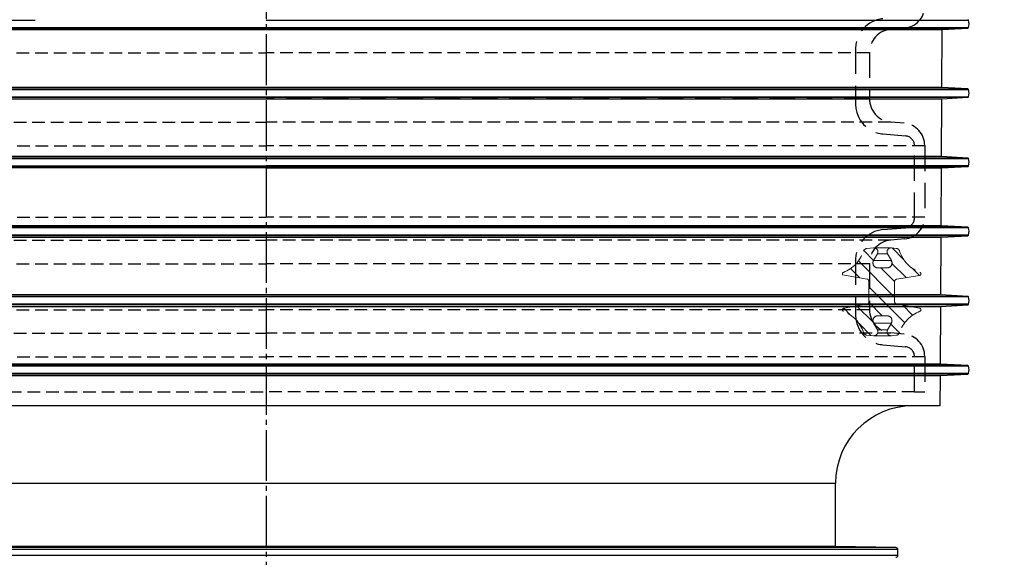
# Model space of a CAD drawing. Header units: millimetres. Extents: x -300186 to 535068, y -28581 to 763298.
# Tile 59 of 256: x 3681 to 3972, y 112360 to 112519. Entities that reach past the tile are written whole.
import ezdxf

# ---------------------------------------------------------------- set-up
doc = ezdxf.new("R2010")
doc.units = ezdxf.units.MM
doc.header["$LTSCALE"] = 10
doc.linetypes.add('CENTER', pattern=[1.95, 1.5, -0.15, 0.15, -0.15])
doc.linetypes.add('HIDDEN1', pattern=[1.1, 0.75, -0.35])
doc.layers.add('CIENKA', color=1, linetype='Continuous')
doc.layers.add('ZTI-DPS-armatury-popis', color=7, linetype='Continuous')

msp = doc.modelspace()

# ---------------------------------------------------------------- hatches: boundary and pattern name
at = {"layer": 'CIENKA', "linetype": 'HIDDEN1', "lineweight": 0}
h = msp.add_hatch(dxfattribs=at)
h.set_pattern_fill('ANSI31', color=3, scale=1.021926, angle=90, style=0)
h.set_pattern_definition([(135, (3967.0814, 112391.101), (-2.29429, -2.29429), [])])
edge = h.paths.add_edge_path(flags=0)
edge.add_arc((3937.478, 112446.918), 1.472, -90, 30, ccw=False)
edge.add_line((3937.478, 112445.447), (3934.782, 112445.447))
edge.add_arc((3934.782, 112446.918), 1.472, 150, 270, ccw=False)
edge.add_line((3933.508, 112447.654), (3934.623, 112449.585))
edge.add_arc((3933.601, 112450.176), 1.181, 330, 455)
edge.add_line((3933.498, 112451.352), (3931.525, 112451.179))
edge.add_arc((3931.628, 112450.003), 1.181, 95, 161.86075)
edge.add_arc((3920.971, 112453.495), 10.034, 291.02311, 341.86075, ccw=False)
edge.add_arc((3924.74, 112443.687), 0.472, 111.02311, 212.89177)
edge.add_line((3924.343, 112443.431), (3931.58, 112442.155))
edge.add_arc((3931.474, 112441.551), 0.613, 0, 80, ccw=False)
edge.add_line((3932.087, 112441.551), (3932.087, 112435.314))
edge.add_arc((3931.474, 112435.314), 0.613, 280, 360, ccw=False)
edge.add_line((3931.58, 112434.711), (3924.846, 112433.523))
edge.add_arc((3924.74, 112433.063), 0.472, 77.03757, 248.9757)
edge.add_arc((3920.97, 112423.256), 10.034, 18.13883, 68.9757, ccw=False)
edge.add_arc((3931.628, 112426.747), 1.181, 198.13883, 265)
edge.add_line((3931.525, 112425.571), (3933.498, 112425.399))
edge.add_arc((3933.601, 112426.575), 1.181, 265, 390)
edge.add_line((3934.623, 112427.165), (3933.511, 112429.09))
edge.add_arc((3934.789, 112429.828), 1.476, 90, 210, ccw=False)
edge.add_line((3934.789, 112431.303), (3937.471, 112431.303))
edge.add_arc((3937.471, 112429.828), 1.476, -30, 90, ccw=False)
edge.add_line((3938.749, 112429.09), (3937.637, 112427.165))
edge.add_arc((3938.659, 112426.575), 1.181, 150, 275)
edge.add_line((3938.762, 112425.399), (3940.184, 112425.523))
edge.add_arc((3940.081, 112426.699), 1.181, 275, 342.00681)
edge.add_arc((3950.748, 112423.235), 10.034, 110.70121, 162.00681, ccw=False)
edge.add_arc((3947.033, 112433.063), 0.472, 290.70121, 440)
edge.add_line((3947.115, 112433.528), (3940.352, 112434.72))
edge.add_arc((3940.487, 112435.486), 0.777, 180, 260, ccw=False)
edge.add_line((3939.71, 112435.486), (3939.71, 112441.379))
edge.add_arc((3940.445, 112441.379), 0.736, 99.15564, 180, ccw=False)
edge.add_line((3940.328, 112442.106), (3947.109, 112443.199))
edge.add_arc((3947.033, 112443.665), 0.472, 279.15564, 429.24894)
edge.add_arc((3950.756, 112453.49), 10.034, 197.85422, 249.24894, ccw=False)
edge.add_arc((3940.081, 112450.051), 1.181, 17.85422, 85)
edge.add_line((3940.184, 112451.227), (3938.762, 112451.352))
edge.add_arc((3938.659, 112450.176), 1.181, 85, 210)
edge.add_line((3937.637, 112449.585), (3938.752, 112447.654))

# ---------------------------------------------------------------- linework, layer by layer
at = {"color": 4, "linetype": 'CENTER'}
msp.add_line((3753.932, 113197.013), (3753.932, 112087.161), dxfattribs=at)
at = {"linetype": 'Continuous'}
for p, q in [((3546.33, 112518.666), (3685.596, 112518.666)), ((3753.932, 112518.666), (3961.535, 112518.666)), ((3546.33, 112516.493), (3753.932, 112516.493)), ((3546.547, 112516.33), (3753.932, 112516.33)), ((3554.091, 112515.901), (3753.932, 112515.901)), ((3753.932, 112516.493), (3961.535, 112516.493)), ((3753.932, 112516.33), (3961.318, 112516.33)), ((3753.932, 112515.901), (3953.774, 112515.901)), ((3953.684, 112498.811), (3953.774, 112515.901)), ((3953.774, 112515.901), (3961.318, 112516.33)), ((3546.33, 112498.214), (3753.932, 112498.214)), ((3546.547, 112498.378), (3753.932, 112498.378)), ((3753.932, 112498.811), (3554.181, 112498.811)), ((3953.684, 112498.811), (3753.932, 112498.811)), ((3753.932, 112498.378), (3961.318, 112498.378)), ((3753.932, 112498.214), (3961.535, 112498.214)), ((3961.318, 112498.378), (3953.684, 112498.811)), ((3546.33, 112496.042), (3753.932, 112496.042)), ((3546.547, 112495.878), (3753.932, 112495.878)), ((3554.198, 112495.444), (3753.932, 112495.444)), ((3753.932, 112496.042), (3961.535, 112496.042)), ((3753.932, 112495.878), (3961.318, 112495.878)), ((3753.932, 112495.444), (3953.667, 112495.444)), ((3953.577, 112478.366), (3953.667, 112495.444)), ((3953.667, 112495.444), (3961.318, 112495.878)), ((3546.33, 112477.763), (3753.932, 112477.763)), ((3753.932, 112477.926), (3546.547, 112477.926)), ((3753.932, 112478.366), (3554.287, 112478.366)), ((3953.577, 112478.366), (3753.932, 112478.366)), ((3961.318, 112477.926), (3753.932, 112477.926)), ((3753.932, 112477.763), (3961.535, 112477.763)), ((3961.318, 112477.926), (3953.577, 112478.366)), ((3546.33, 112475.59), (3753.932, 112475.59)), ((3546.547, 112475.426), (3753.932, 112475.426)), ((3753.932, 112474.986), (3554.305, 112474.986)), ((3961.535, 112475.59), (3753.932, 112475.59)), ((3753.932, 112475.426), (3961.318, 112475.426)), ((3753.932, 112474.986), (3953.56, 112474.986)), ((3953.47, 112457.92), (3953.56, 112474.986)), ((3953.56, 112474.986), (3961.318, 112475.426)), ((3753.932, 112457.311), (3546.33, 112457.311)), ((3753.932, 112457.475), (3546.547, 112457.475)), ((3753.932, 112457.92), (3554.395, 112457.92)), ((3953.47, 112457.92), (3753.932, 112457.92)), ((3961.318, 112457.475), (3753.932, 112457.475)), ((3961.535, 112457.311), (3753.932, 112457.311)), ((3961.318, 112457.475), (3953.47, 112457.92)), ((3753.932, 112455.138), (3546.33, 112455.138)), ((3753.932, 112454.975), (3546.547, 112454.975)), ((3554.412, 112454.528), (3753.932, 112454.528)), ((3961.535, 112455.138), (3753.932, 112455.138)), ((3961.318, 112454.975), (3753.932, 112454.975)), ((3753.932, 112454.528), (3953.452, 112454.528)), ((3953.363, 112437.475), (3953.452, 112454.528)), ((3953.452, 112454.528), (3961.318, 112454.975)), ((3753.932, 112436.86), (3546.33, 112436.86)), ((3753.932, 112437.023), (3546.547, 112437.023)), ((3753.932, 112437.475), (3554.502, 112437.475)), ((3953.363, 112437.475), (3753.932, 112437.475)), ((3961.318, 112437.023), (3753.932, 112437.023)), ((3961.535, 112436.86), (3753.932, 112436.86)), ((3961.318, 112437.023), (3953.363, 112437.475)), ((3753.932, 112434.687), (3546.33, 112434.687)), ((3753.932, 112434.523), (3546.547, 112434.523)), ((3554.519, 112434.07), (3753.932, 112434.07)), ((3961.535, 112434.687), (3753.932, 112434.687)), ((3961.318, 112434.523), (3753.932, 112434.523)), ((3753.932, 112434.07), (3953.345, 112434.07)), ((3953.256, 112417.029), (3953.345, 112434.07)), ((3953.345, 112434.07), (3961.318, 112434.523)), ((3753.932, 112416.408), (3546.33, 112416.408)), ((3753.932, 112416.571), (3546.547, 112416.571)), ((3753.932, 112417.029), (3554.609, 112417.029)), ((3953.256, 112417.029), (3753.932, 112417.029)), ((3961.318, 112416.571), (3753.932, 112416.571)), ((3961.535, 112416.408), (3753.932, 112416.408)), ((3961.318, 112416.571), (3953.256, 112417.029)), ((3753.932, 112414.235), (3546.33, 112414.235)), ((3753.932, 112414.072), (3546.547, 112414.072)), ((3554.627, 112413.613), (3753.932, 112413.613)), ((3961.535, 112414.235), (3753.932, 112414.235)), ((3961.318, 112414.072), (3753.932, 112414.072)), ((3753.932, 112413.613), (3953.238, 112413.613)), ((3953.192, 112404.687), (3953.238, 112413.613)), ((3953.238, 112413.613), (3961.318, 112414.072)), ((3753.932, 112404.687), (3554.673, 112404.687)), ((3953.192, 112404.687), (3753.932, 112404.687)), ((3585.616, 112381.781), (3753.932, 112381.781)), ((3753.932, 112381.781), (3922.249, 112381.781)), ((3922.249, 112363.082), (3922.249, 112381.781)), ((3753.932, 112362.771), (3567.762, 112362.771)), ((3753.932, 112363.082), (3585.616, 112363.082)), ((3922.249, 112363.082), (3753.932, 112363.082)), ((3940.103, 112362.771), (3753.932, 112362.771)), ((3940.103, 112362.771), (3922.249, 112363.082)), ((3753.932, 112362.198), (3567.199, 112362.198)), ((3753.932, 112360.46), (3567.199, 112360.46)), ((3940.666, 112362.198), (3753.932, 112362.198)), ((3940.666, 112360.46), (3753.932, 112360.46)), ((3940.666, 112360.46), (3940.666, 112362.198))]:
    msp.add_line(p, q, dxfattribs=at)
for centre, radius, start, end in [((3961.304, 112518.585), 0.245, 19.39137, 86.75), ((3958.449, 112517.58), 3.272, 340.60863, 19.39137), ((3961.304, 112516.575), 0.245, 273.25, 340.60863), ((3961.304, 112498.133), 0.245, 19.39137, 86.75), ((3958.449, 112497.128), 3.272, 340.60863, 19.39137), ((3961.304, 112496.123), 0.245, 273.25, 340.60863), ((3961.304, 112477.681), 0.245, 19.39137, 86.75), ((3958.449, 112476.676), 3.272, 340.60863, 19.39137), ((3961.304, 112475.671), 0.245, 273.25, 340.60863), ((3961.304, 112457.23), 0.245, 19.39137, 86.75), ((3958.449, 112456.225), 3.272, 340.60863, 19.39137), ((3961.304, 112455.22), 0.245, 273.25, 340.60863), ((3961.304, 112436.778), 0.245, 19.39137, 86.75), ((3958.449, 112435.773), 3.272, 340.60863, 19.39137), ((3961.304, 112434.768), 0.245, 273.25, 340.60863), ((3961.304, 112416.326), 0.245, 19.39137, 86.75), ((3958.449, 112415.322), 3.272, 340.60863, 19.39137), ((3961.304, 112414.317), 0.245, 273.25, 340.60863), ((3945.155, 112381.781), 22.906, 90, 180), ((3940.093, 112362.198), 0.573, 0, 89), ((3940.093, 112360.46), 0.573, 271, 0)]:
    msp.add_arc(centre, radius, start, end, dxfattribs=at)
at = {"layer": 'CIENKA', "color": 3, "linetype": 'HIDDEN1'}
for p, q in [((3569.247, 112515.963), (3753.932, 112515.963)), ((3938.618, 112515.963), (3753.932, 112515.963)), ((3942.695, 112516.376), (3938.618, 112516.019)), ((3928.18, 112510.288), (3928.18, 112493.861)), ((3932.27, 112509.092), (3932.27, 112495.471)), ((3932.27, 112495.415), (3753.932, 112495.415)), ((3942.583, 112488.197), (3938.618, 112488.544)), ((3936.245, 112485.06), (3942.95, 112484.473)), ((3945.564, 112460.192), (3945.564, 112481.621)), ((3948.632, 112481.596), (3948.632, 112460.518)), ((3936.245, 112456.753), (3942.95, 112457.34)), ((3942.695, 112454.039), (3938.618, 112453.683)), ((3928.18, 112447.952), (3928.18, 112431.525)), ((3932.27, 112446.756), (3932.27, 112433.135)), ((3942.583, 112425.861), (3938.618, 112426.208)), ((3936.245, 112422.723), (3942.95, 112422.137)), ((3945.564, 112408.777), (3945.564, 112419.285)), ((3948.632, 112419.26), (3948.632, 112408.777)), ((3945.564, 112408.777), (3948.632, 112408.777))]:
    msp.add_line(p, q, dxfattribs=at)
at = {"layer": 'CIENKA', "color": 3, "linetype": 'HIDDEN1', "ltscale": 0.5}
for p, q in [((3575.594, 112509.036), (3753.932, 112509.036)), ((3932.27, 112509.036), (3753.932, 112509.036)), ((3575.594, 112495.415), (3753.932, 112495.415)), ((3569.247, 112488.488), (3753.932, 112488.488)), ((3938.618, 112488.488), (3753.932, 112488.488)), ((3559.233, 112481.54), (3753.932, 112481.54)), ((3948.632, 112481.54), (3753.932, 112481.54)), ((3559.233, 112460.462), (3753.932, 112460.462)), ((3948.632, 112460.462), (3753.932, 112460.462)), ((3569.247, 112453.626), (3753.932, 112453.626)), ((3938.618, 112453.626), (3753.932, 112453.626)), ((3575.594, 112446.699), (3753.932, 112446.699)), ((3932.27, 112446.699), (3753.932, 112446.699)), ((3575.594, 112433.079), (3753.932, 112433.079)), ((3932.27, 112433.079), (3753.932, 112433.079)), ((3569.247, 112426.152), (3753.932, 112426.152)), ((3938.618, 112426.152), (3753.932, 112426.152)), ((3559.233, 112419.204), (3753.932, 112419.204)), ((3948.632, 112419.204), (3753.932, 112419.204)), ((3562.301, 112408.777), (3753.932, 112408.777)), ((3945.564, 112408.777), (3753.932, 112408.777))]:
    msp.add_line(p, q, dxfattribs=at)
at = {"layer": 'CIENKA', "color": 3, "linetype": 'HIDDEN1', "lineweight": 15}
for p, q in [((3931.525, 112451.179), (3933.498, 112451.352)), ((3933.498, 112451.352), (3938.762, 112451.352)), ((3938.762, 112451.352), (3940.184, 112451.227)), ((3934.623, 112449.585), (3933.508, 112447.654)), ((3933.508, 112447.654), (3938.752, 112447.654)), ((3934.623, 112449.585), (3937.637, 112449.585)), ((3938.752, 112447.654), (3937.637, 112449.585)), ((3934.782, 112445.447), (3937.478, 112445.447)), ((3931.58, 112442.155), (3924.343, 112443.431)), ((3932.087, 112435.314), (3932.087, 112441.551)), ((3939.71, 112441.379), (3939.71, 112435.486)), ((3947.109, 112443.199), (3940.328, 112442.106)), ((3924.846, 112433.523), (3931.58, 112434.711)), ((3940.352, 112434.72), (3947.115, 112433.528)), ((3937.471, 112431.303), (3934.789, 112431.303)), ((3933.511, 112429.09), (3934.623, 112427.165)), ((3933.511, 112429.09), (3938.749, 112429.09)), ((3934.623, 112427.165), (3937.637, 112427.165)), ((3937.637, 112427.165), (3938.749, 112429.09)), ((3933.498, 112425.399), (3931.525, 112425.571)), ((3933.703, 112425.399), (3938.557, 112425.399)), ((3940.184, 112425.523), (3938.762, 112425.399))]:
    msp.add_line(p, q, dxfattribs=at)
at = {"layer": 'CIENKA', "color": 3, "linetype": 'HIDDEN1'}
for centre, radius, start, end in [((3942.128, 112522.855), 6.504, 275, 0), ((3937.015, 112510.288), 8.835, 95, 180), ((3939.224, 112509.092), 6.954, 95, 180), ((3937.015, 112493.861), 8.835, 180, 265), ((3939.224, 112495.471), 6.954, 180, 265), ((3942.005, 112481.596), 6.626, 0, 85), ((3942.701, 112481.621), 2.863, 0, 85), ((3942.128, 112460.518), 6.504, 275, 0), ((3942.701, 112460.192), 2.863, 275, 0), ((3937.015, 112447.952), 8.835, 95, 180), ((3939.224, 112446.756), 6.954, 95, 180), ((3939.224, 112433.135), 6.954, 180, 265), ((3937.015, 112431.525), 8.835, 180, 265), ((3942.005, 112419.26), 6.626, 0, 85), ((3942.701, 112419.285), 2.863, 0, 85)]:
    msp.add_arc(centre, radius, start, end, dxfattribs=at)
at = {"layer": 'CIENKA', "color": 3, "linetype": 'HIDDEN1', "lineweight": 15}
for centre, radius, start, end in [((3920.971, 112453.495), 10.034, 291.02311, 341.86075), ((3931.628, 112450.003), 1.181, 95, 161.86075), ((3933.601, 112450.176), 1.181, 330, 95), ((3938.659, 112450.176), 1.181, 85, 210), ((3940.081, 112450.051), 1.181, 17.85422, 85), ((3950.756, 112453.49), 10.034, 197.85422, 249.24894), ((3934.782, 112446.918), 1.472, 150, 270), ((3937.478, 112446.918), 1.472, 270, 30), ((3924.74, 112443.687), 0.472, 111.02311, 212.89177), ((3947.033, 112443.665), 0.472, 279.15564, 69.24894), ((3931.474, 112441.551), 0.613, 0, 80), ((3940.445, 112441.379), 0.736, 99.15564, 180), ((3931.474, 112435.314), 0.613, 280, 0), ((3940.487, 112435.486), 0.777, 180, 260), ((3924.74, 112433.063), 0.472, 77.03757, 248.9757), ((3920.97, 112423.256), 10.034, 18.13883, 68.9757), ((3950.748, 112423.235), 10.034, 110.70121, 162.00681), ((3947.033, 112433.063), 0.472, 290.70121, 80), ((3934.789, 112429.828), 1.476, 90, 210), ((3937.471, 112429.828), 1.476, 330, 90), ((3933.601, 112426.575), 1.181, 265, 30), ((3938.659, 112426.575), 1.181, 150, 275), ((3931.628, 112426.747), 1.181, 198.13883, 265), ((3940.081, 112426.699), 1.181, 275, 342.00681)]:
    msp.add_arc(centre, radius, start, end, dxfattribs=at)
at = {"layer": 'ZTI-DPS-armatury-popis', "color": 7}
for points in [[(3942.026, 112438.241, 0, 5.5, 0), (3955.196, 112448.181, 0, 0, 0), (4069.422, 112534.391, 0, 0, 0), (4196.927, 112534.391, 0, 0, 0)], [(3873.984, 112280.894, 0, 5.5, 0), (3886.748, 112291.351, 0, 0, 0), (3980.954, 112410.521, 0, 0, 0), (4422.012, 112410.521, 0, 0, 0)]]:
    msp.add_lwpolyline(points, format="xyseb", dxfattribs=at)

doc.saveas('drawing.dxf')
